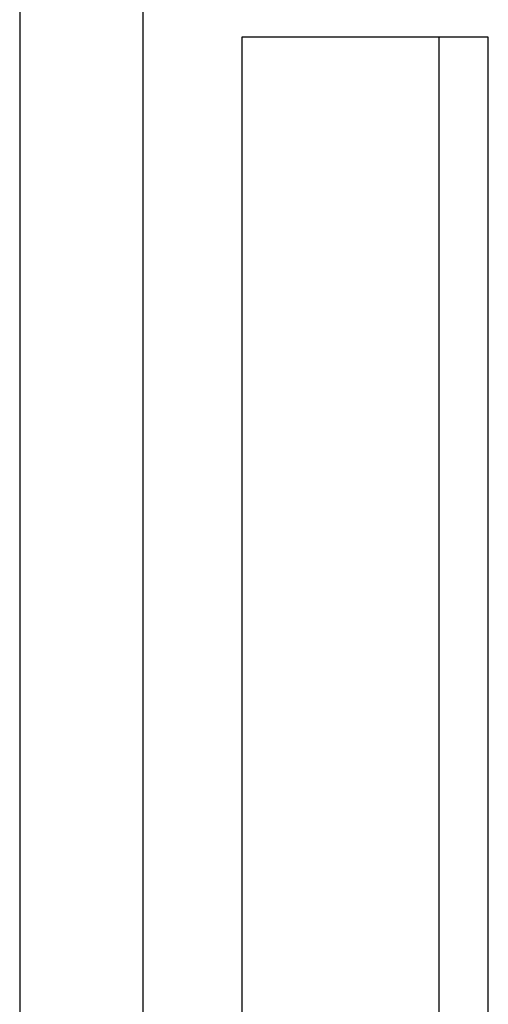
# Model space of a CAD drawing. Header units: millimetres. Extents: x 0 to 420, y 0 to 297.
# Tile 12 of 69: x 104 to 109, y 101 to 111. Entities that reach past the tile are written whole.
import ezdxf

# ---------------------------------------------------------------- set-up
doc = ezdxf.new("R2010")
doc.units = ezdxf.units.MM

msp = doc.modelspace()

# ---------------------------------------------------------------- linework, layer by layer
at = {"color": 7, "linetype": 'Continuous', "lineweight": 25}
for p, q in [((103.9781, 111.55085), (103.9781, 86.49802)), ((105.24346, 111.55085), (105.24346, 86.49802)), ((108.28397, 111.18862), (106.25939, 111.18862)), ((106.25939, 111.18862), (106.25939, 86.99474)), ((108.79011, 111.18862), (108.28397, 111.18862)), ((108.28397, 111.18862), (108.28397, 86.99474)), ((108.79011, 86.99474), (108.79011, 111.18862))]:
    msp.add_line(p, q, dxfattribs=at)

doc.saveas('drawing.dxf')
